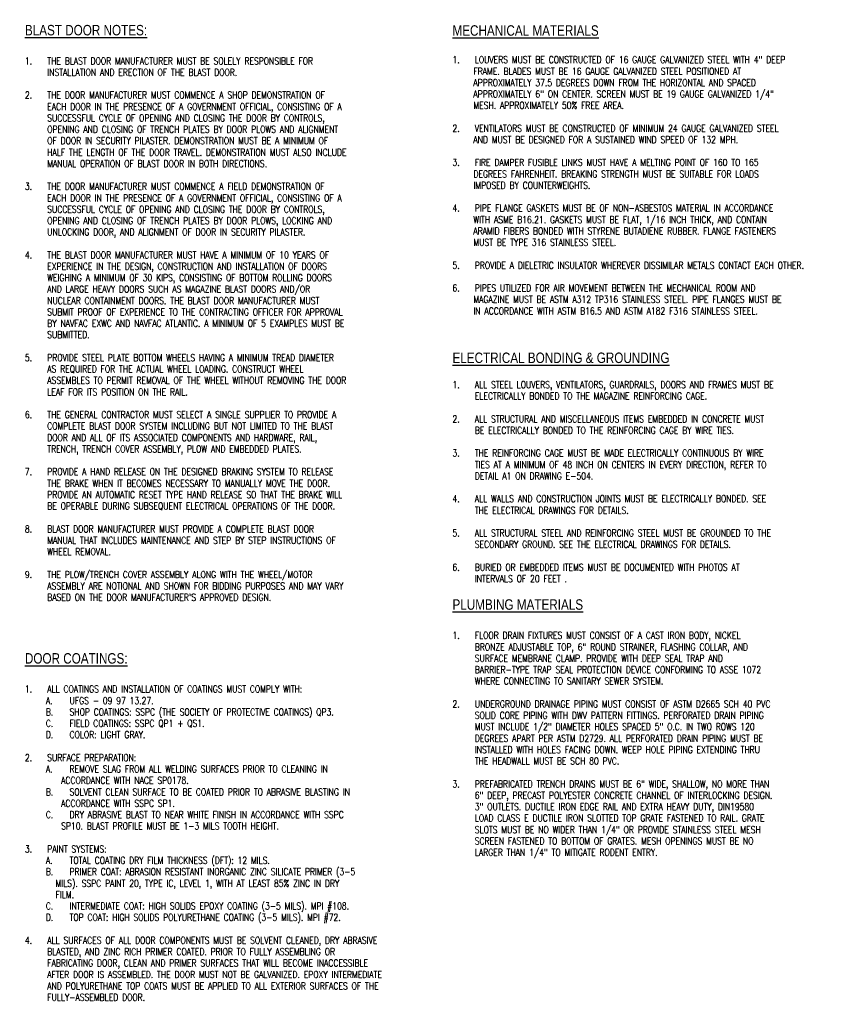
# Model space of a CAD drawing. Header units: inches. Extents: x 1.8 to 31.5, y 29.2 to 46.8.
# Tile 2 of 2: x 16.7 to 31.5, y 29.2 to 46.8. Entities that reach past the tile are written whole.
import ezdxf

# ---------------------------------------------------------------- set-up
doc = ezdxf.new("R2010")
doc.units = ezdxf.units.IN
doc.header["$MEASUREMENT"] = 0
doc.layers.add('S-ANNO-NOTE', color=2, linetype='Continuous')
doc.styles.add('Annotative', font='romans.shx', dxfattribs={"width": 0.8, "height": 0.125})
doc.styles.add('TITLES', font='swiss.ttf', dxfattribs={"width": 0.8, "height": 0.25})

msp = doc.modelspace()

# ---------------------------------------------------------------- texts
at = {"layer": 'S-ANNO-NOTE', "lineweight": -3, "attachment_point": 1, "bg_fill": 2}
for s, insert, char_height, width, line_spacing_factor, style in [('\\pxt0.53333,1.06667,1.6,2.13333,2.66667,3.2,3.73333,4.26667,4.8,5.33333,5.86667,6.4,6.93333,7.46667,8,8.53333,9.06667,9.6,10.13333,10.66667,11.2,11.73333,12.26667,12.8,13.33333,13.86667,14.4,14.93333,15.46667,16,16.53333,17.06667;{\\LBLAST DOOR NOTES:}', (16.809, 46.725), 0.1875, 6.88976, 0.936439, 'TITLES'), ('\\pxt0.53333,1.06667,1.6,2.13333,2.66667,3.2,3.73333,4.26667,4.8,5.33333,5.86667,6.4,6.93333,7.46667,8,8.53333,9.06667,9.6,10.13333,10.66667,11.2,11.73333,12.26667,12.8,13.33333,13.86667,14.4,14.93333,15.46667,16,16.53333,17.06667;{\\LMECHANICAL MATERIALS}', (24.468, 46.719), 0.1875, 6.88976, 0.936439, 'TITLES'), ('\\pxt0.53333,1.06667,1.6,2.13333,2.66667,3.2,3.73333,4.26667,4.8,5.33333,5.86667,6.4,6.93333,7.46667,8,8.53333,9.06667,9.6,10.13333,10.66667,11.2,11.73333,12.26667,12.8,13.33333,13.86667,14.4,14.93333,15.46667,16,16.53333,17.06667;{\\LELECTRICAL BONDING & GROUNDING}', (24.468, 40.853), 0.1875, 6.88976, 0.936439, 'TITLES'), ('\\pxt0.53333,1.06667,1.6,2.13333,2.66667,3.2,3.73333,4.26667,4.8,5.33333,5.86667,6.4,6.93333,7.46667,8,8.53333,9.06667,9.6,10.13333,10.66667,11.2,11.73333,12.26667,12.8,13.33333,13.86667,14.4,14.93333,15.46667,16,16.53333,17.06667;{\\LPLUMBING MATERIALS}', (24.468, 36.431), 0.1875, 6.88976, 0.936439, 'TITLES'), ('\\pxi-3.2,l3.2,t3.2,6.4,9.6,12.8,16,19.2,22.4,25.6,28.8,32,35.2,38.4,41.6,44.8,48,51.2,54.4,57.6,60.8,64,67.2,70.4,73.6,76.8,80,83.2,86.4,89.6,92.8,96,99.2,102.4;1.^IFLOOR DRAIN FIXTURES MUST CONSIST OF A CAST IRON BODY, NICKEL BRONZE ADJUSTABLE TOP, 6" ROUND STRAINER, FLASHING COLLAR, AND SURFACE MEMBRANE CLAMP. PROVIDE WITH DEEP SEAL TRAP AND BARRIER-TYPE TRAP SEAL PROTECTION DEVICE CONFORMING TO ASSE 1072 WHERE CONNECTING TO SANITARY SEWER SYSTEM.^J\\P2.^IUNDERGROUND DRAINAGE PIPING MUST CONSIST OF ASTM D2665 SCH 40 PVC SOLID CORE PIPING WITH DWV PATTERN FITTINGS. PERFORATED DRAIN PIPING MUST INCLUDE 1/2" DIAMETER HOLES SPACED 5" O.C. IN TWO ROWS 120 DEGREES APART PER ASTM D2729. ALL PERFORATED DRAIN PIPING MUST BE INSTALLED WITH HOLES FACING DOWN. WEEP HOLE PIPING EXTENDING THRU THE HEADWALL MUST BE SCH 80 PVC.^J\\P3.^IPREFABRICATED TRENCH DRAINS MUST BE 6" WIDE, SHALLOW, NO MORE THAN 6" DEEP, PRECAST POLYESTER CONCRETE CHANNEL OF INTERLOCKING DESIGN. 3" OUTLETS. DUCTILE IRON EDGE RAIL AND EXTRA HEAVY DUTY, DIN19580 LOAD CLASS E DUCTILE IRON SLOTTED TOP GRATE FASTENED TO RAIL. GRATE SLOTS MUST BE NO WIDER THAN 1/4" OR PROVIDE STAINLESS STEEL MESH SCREEN FASTENED TO BOTTOM OF GRATES. MESH OPENINGS MUST BE NO LARGER THAN 1/4" TO MITIGATE RODENT ENTRY.', (24.468, 35.845), 0.125, 6.24378, 0.981704, 'Annotative'), ('\\pxt0.53333,1.06667,1.6,2.13333,2.66667,3.2,3.73333,4.26667,4.8,5.33333,5.86667,6.4,6.93333,7.46667,8,8.53333,9.06667,9.6,10.13333,10.66667,11.2,11.73333,12.26667,12.8,13.33333,13.86667,14.4,14.93333,15.46667,16,16.53333,17.06667;{\\LDOOR COATINGS:}', (16.809, 35.466), 0.1875, 6.88976, 0.936439, 'TITLES'), ('\\pxi-3.2,l3.2,t3.2,6.4,9.6,12.8,16,19.2,22.4,25.6,28.8,32,35.2,38.4,41.6,44.8,48,51.2,54.4,57.6,60.8,64,67.2,70.4,73.6,76.8,80,83.2,86.4,89.6,92.8,96,99.2,102.4;1.^IALL COATINGS AND INSTALLATION OF COATINGS MUST COMPLY WITH:\\P\\pi-0.2;A.^IUFGS - 09 97 13.27.\\PB.^ISHOP COATINGS: SSPC (THE SOCIETY OF PROTECTIVE COATINGS) QP3.\\PC.^IFIELD COATINGS: SSPC QP1 + QS1.\\PD.^ICOLOR: LIGHT GRAY.^J\\P\\pi-3.2;2.^ISURFACE PREPARATION:\\P\\pi-0.2;A.^IREMOVE SLAG FROM ALL WELDING SURFACES PRIOR TO CLEANING IN \\P    ACCORDANCE WITH NACE SP0178.\\PB.^ISOLVENT CLEAN SURFACE TO BE COATED PRIOR TO ABRASIVE BLASTING IN \\P    ACCORDANCE WITH SSPC SP1.\\PC.^IDRY ABRASIVE BLAST TO NEAR WHITE FINISH IN ACCORDANCE WITH SSPC \\P    SP10. BLAST PROFILE MUST BE 1-3 MILS TOOTH HEIGHT.^J\\P\\pi-3.2;3.^IPAINT SYSTEMS:\\P\\pi-0.2;A.^ITOTAL COATING DRY FILM THICKNESS (DFT): 12 MILS.\\PB.^IPRIMER COAT: ABRASION RESISTANT INORGANIC ZINC SILICATE PRIMER (3-5 \\P\\pi0,l0,tz;        MILS). SSPC PAINT 20, TYPE IC, LEVEL 1, WITH AT LEAST 85% ZINC IN DRY \\P        FILM.\\P\\pi-0.2,l3.2,t3.2,6.4,9.6,12.8,16,19.2,22.4,25.6,28.8,32,35.2,38.4,41.6,44.8,48,51.2,54.4,57.6,60.8,64,67.2,70.4,73.6,76.8,80,83.2,86.4,89.6,92.8,96,99.2,102.4;C.^IINTERMEDIATE COAT: HIGH SOLIDS EPOXY COATING (3-5 MILS). MPI #108.\\PD.^ITOP COAT: HIGH SOLIDS POLYURETHANE COATING (3-5 MILS). MPI #72.^J\\P\\pi-3.2;4.^IALL SURFACES OF ALL DOOR COMPONENTS MUST BE SOLVENT CLEANED, DRY ABRASIVE BLASTED, AND ZINC RICH PRIMER COATED. PRIOR TO FULLY ASSEMBLING OR FABRICATING DOOR, CLEAN AND PRIMER SURFACES THAT WILL BECOME INACCESSIBLE AFTER DOOR IS ASSEMBLED. THE DOOR MUST NOT BE GALVANIZED. EPOXY INTERMEDIATE AND POLYURETHANE TOP COATS MUST BE APPLIED TO ALL EXTERIOR SURFACES OF THE FULLY-ASSEMBLED DOOR.', (16.809, 34.883), 0.125, 6.93323, 0.981704, 'Annotative')]:
    msp.add_mtext(s, dxfattribs=dict(at, insert=insert, char_height=char_height, width=width, line_spacing_factor=line_spacing_factor, style=style))

# ---------------------------------------------------------------- next in the draw order: texts
at = {"layer": 'S-ANNO-NOTE', "lineweight": -3, "char_height": 0.125, "attachment_point": 1, "line_spacing_factor": 0.981704, "style": 'Annotative', "bg_fill": 2}
for s, insert, width in [("\\pxi-3.2,l3.2,t3.2,6.4,9.6,12.8,16,19.2,22.4,25.6,28.8,32,35.2,38.4,41.6,44.8,48,51.2,54.4,57.6,60.8,64,67.2,70.4,73.6,76.8,80,83.2,86.4,89.6,92.8,96,99.2,102.4;1.^ITHE BLAST DOOR MANUFACTURER MUST BE SOLELY RESPONSIBLE FOR INSTALLATION AND ERECTION OF THE BLAST DOOR.^J\\P2.^ITHE DOOR MANUFACTURER MUST COMMENCE A SHOP DEMONSTRATION OF EACH DOOR IN THE PRESENCE OF A GOVERNMENT OFFICIAL, CONSISTING OF A SUCCESSFUL CYCLE OF OPENING AND CLOSING THE DOOR BY CONTROLS, OPENING AND CLOSING OF TRENCH PLATES BY DOOR PLOWS AND ALIGNMENT OF DOOR IN SECURITY PILASTER. DEMONSTRATION MUST BE A MINIMUM OF HALF THE LENGTH OF THE DOOR TRAVEL. DEMONSTRATION MUST ALSO INCLUDE MANUAL OPERATION OF BLAST DOOR IN BOTH DIRECTIONS.^J\\P3.^ITHE DOOR MANUFACTURER MUST COMMENCE A FIELD DEMONSTRATION OF EACH DOOR IN THE PRESENCE OF A GOVERNMENT OFFICIAL, CONSISTING OF A SUCCESSFUL CYCLE OF OPENING AND CLOSING THE DOOR BY CONTROLS, OPENING AND CLOSING OF TRENCH PLATES BY DOOR PLOWS, LOCKING AND UNLOCKING DOOR, AND ALIGNMENT OF DOOR IN SECURITY PILASTER.^J\\P4.^ITHE BLAST DOOR MANUFACTURER MUST HAVE A MINIMUM OF 10 YEARS OF EXPERIENCE IN THE DESIGN, CONSTRUCTION AND INSTALLATION OF DOORS WEIGHING A MINIMUM OF 30 KIPS, CONSISTING OF BOTTOM ROLLING DOORS AND LARGE HEAVY DOORS SUCH AS MAGAZINE BLAST DOORS AND/OR NUCLEAR CONTAINMENT DOORS. THE BLAST DOOR MANUFACTURER MUST SUBMIT PROOF OF EXPERIENCE TO THE CONTRACTING OFFICER FOR APPROVAL BY NAVFAC EXWC AND NAVFAC ATLANTIC. A MINIMUM OF 5 EXAMPLES MUST BE SUBMITTED.^J\\P5.^IPROVIDE STEEL PLATE BOTTOM WHEELS HAVING A MINIMUM TREAD DIAMETER AS REQUIRED FOR THE ACTUAL WHEEL LOADING. CONSTRUCT WHEEL ASSEMBLES TO PERMIT REMOVAL OF THE WHEEL WITHOUT REMOVING THE DOOR LEAF FOR ITS POSITION ON THE RAIL.^J\\P6.^ITHE GENERAL CONTRACTOR MUST SELECT A SINGLE SUPPLIER TO PROVIDE A COMPLETE BLAST DOOR SYSTEM INCLUDING BUT NOT LIMITED TO THE BLAST DOOR AND ALL OF ITS ASSOCIATED COMPONENTS AND HARDWARE, RAIL, TRENCH, TRENCH COVER ASSEMBLY, PLOW AND EMBEDDED PLATES.^J\\P7.^IPROVIDE A HAND RELEASE ON THE DESIGNED BRAKING SYSTEM TO RELEASE THE BRAKE WHEN IT BECOMES NECESSARY TO MANUALLY MOVE THE DOOR. PROVIDE AN AUTOMATIC RESET TYPE HAND RELEASE SO THAT THE BRAKE WILL BE OPERABLE DURING SUBSEQUENT ELECTRICAL OPERATIONS OF THE DOOR.^J\\P8.^IBLAST DOOR MANUFACTURER MUST PROVIDE A COMPLETE BLAST DOOR MANUAL THAT INCLUDES MAINTENANCE AND STEP BY STEP INSTRUCTIONS OF WHEEL REMOVAL.^J\\P9.^ITHE PLOW/TRENCH COVER ASSEMBLY ALONG WITH THE WHEEL/MOTOR ASSEMBLY ARE NOTIONAL AND SHOWN FOR BIDDING PURPOSES AND MAY VARY BASED ON THE DOOR MANUFACTURER'S APPROVED DESIGN.", (16.809, 46.143), 6.24378), ('\\pxi-3,l3,t3.2,6.4,9.6,12.8,16,19.2,22.4,25.6,28.8,32,35.2,38.4,41.6,44.8,48,51.2,54.4,57.6,60.8,64,67.2,70.4,73.6,76.8,80,83.2,86.4,89.6,92.8,96,99.2,102.4;1.^ILOUVERS MUST BE CONSTRUCTED OF 16 GAUGE GALVANIZED STEEL WITH 4" DEEP FRAME. BLADES MUST BE 16 GAUGE GALVANIZED STEEL POSITIONED AT APPROXIMATELY 37.5 DEGREES DOWN FROM THE HORIZONTAL AND SPACED APPROXIMATELY 6" ON CENTER. SCREEN MUST BE 19 GAUGE GALVANIZED 1/4" MESH. APPROXIMATELY 50% FREE AREA.^J\\P2.^IVENTILATORS MUST BE CONSTRUCTED OF MINIMUM 24 GAUGE GALVANIZED STEEL AND MUST BE DESIGNED FOR A SUSTAINED WIND SPEED OF 132 MPH.^J\\P3.^IFIRE DAMPER FUSIBLE LINKS MUST HAVE A MELTING POINT OF 160 TO 165 DEGREES FAHRENHEIT. BREAKING STRENGTH MUST BE SUITABLE FOR LOADS IMPOSED BY COUNTERWEIGHTS.^J\\P4.^IPIPE FLANGE GASKETS MUST BE OF NON-ASBESTOS MATERIAL IN ACCORDANCE WITH ASME B16.21. GASKETS MUST BE FLAT, 1/16 INCH THICK, AND CONTAIN ARAMID FIBERS BONDED WITH STYRENE BUTADIENE RUBBER. FLANGE FASTENERS MUST BE TYPE 316 STAINLESS STEEL.^J\\P5.^IPROVIDE A DIELETRIC INSULATOR WHEREVER DISSIMILAR METALS CONTACT EACH OTHER.\\P\\pi0,l0,tz;\\P\\pi-3,l3,t3.2,6.4,9.6,12.8,16,19.2,22.4,25.6,28.8,32,35.2,38.4,41.6,44.8,48,51.2,54.4,57.6,60.8,64,67.2,70.4,73.6,76.8,80,83.2,86.4,89.6,92.8,96,99.2,102.4;6.^IPIPES UTILIZED FOR AIR MOVEMENT BETWEEN THE MECHANICAL ROOM AND MAGAZINE MUST BE ASTM A312 TP316 STAINLESS STEEL. PIPE FLANGES MUST BE IN ACCORDANCE WITH ASTM B16.5 AND ASTM A182 F316 STAINLESS STEEL.\\P\\pi0,l0,tz;   ', (24.468, 46.163), 6.5), ('\\pxi-3.2,l3.2,t3.2,6.4,9.6,12.8,16,19.2,22.4,25.6,28.8,32,35.2,38.4,41.6,44.8,48,51.2,54.4,57.6,60.8,64,67.2,70.4,73.6,76.8,80,83.2,86.4,89.6,92.8,96,99.2,102.4;1.^IALL STEEL LOUVERS, VENTILATORS, GUARDRAILS, DOORS AND FRAMES MUST BE ELECTRICALLY BONDED TO THE MAGAZINE REINFORCING CAGE.^J\\P2.^IALL STRUCTURAL AND MISCELLANEOUS ITEMS EMBEDDED IN CONCRETE MUST BE ELECTRICALLY BONDED TO THE REINFORCING CAGE BY WIRE TIES.^J\\P3.^ITHE REINFORCING CAGE MUST BE MADE ELECTRICALLY CONTINUOUS BY WIRE TIES AT A MINIMUM OF 48 INCH ON CENTERS IN EVERY DIRECTION, REFER TO DETAIL A1 ON DRAWING E-504.^J\\P4.^IALL WALLS AND CONSTRUCTION JOINTS MUST BE ELECTRICALLY BONDED. SEE THE ELECTRICAL DRAWINGS FOR DETAILS.^J\\P5.^IALL STRUCTURAL STEEL AND REINFORCING STEEL MUST BE GROUNDED TO THE SECONDARY GROUND. SEE THE ELECTRICAL DRAWINGS FOR DETAILS.^J\\P6.^IBURIED OR EMBEDDED ITEMS MUST BE DOCUMENTED WITH PHOTOS AT INTERVALS OF 20 FEET .', (24.468, 40.34), 6.24378)]:
    msp.add_mtext(s, dxfattribs=dict(at, insert=insert, width=width))

doc.saveas('drawing.dxf')
